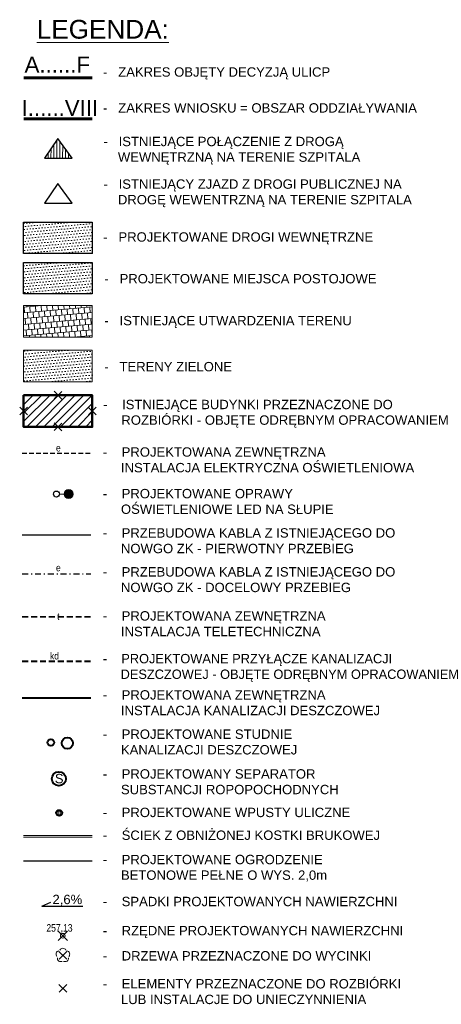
# Model space of a CAD drawing. Header units: metres. Extents: x 6555752 to 6555958, y 5574101 to 5574206.
# Tile 7 of 7: x 6555912 to 6555958, y 5574101 to 5574206. Entities that reach past the tile are written whole.
import ezdxf
from ezdxf.enums import TextEntityAlignment as Align

# ---------------------------------------------------------------- set-up
doc = ezdxf.new("R2010")
doc.units = ezdxf.units.M
doc.header["$PDMODE"] = 35
doc.header["$PDSIZE"] = 0.5
for name, pattern in [('DASHDOT', [25.4, 12.7, -6.35, 0, -6.35]), ('Dashed', [0.75, 0.5, -0.25]), ('HIDDEN', [9.525, 6.35, -3.175])]:
    doc.linetypes.add(name, pattern=pattern)
for name, color, linetype, lineweight in [('!EE_KABEL_OSW', 1, 'Continuous', 30), ('-- wymiary', 250, 'Continuous', 18), ('__kd', 94, 'Continuous', 40), ('__likwidacje', 1, 'Continuous', 30), ('__MGB_JT_odległości', 6, 'Continuous', 90), ('__ogrodzenie', 7, 'FENCELINE1', 30), ('__opisy', 7, 'Continuous', 0), ('__rzędne', 4, 'Continuous', 15), ('__spadki', 7, 'Continuous', 30), ('__szraf kostka', 251, 'Continuous', 20), ('__szraf zieleń', 3, 'Continuous', 20), ('__wpusty', 5, 'Continuous', 5), ('__ściek', 5, 'Continuous', 5), ('I-ee-sieci', 1, 'Dashed', 30), ('I-ee-teletechnika', 30, 'Continuous', 35), ('OBOP', 7, 'Continuous', 13), ('OPISY_KAMA', 7, 'Continuous', 0)]:
    doc.layers.add(name, color=color, linetype=linetype, lineweight=lineweight)
for name, color, linetype in [('312-budynek ewidencyjny', 251, 'Continuous'), ('__miejsca postojowe', 7, 'Continuous'), ('I-ee-likwidacja', 7, 'XLINE'), ('przewód kanalizacyjny-Atr1', 7, 'Continuous')]:
    doc.layers.add(name, color=color, linetype=linetype)
doc.layers.add('__zakres inw.', color=7, linetype='Continuous', lineweight=0, true_color=0xf62c8b)
doc.layers.get('__MGB_JT_odległości').off()
doc.styles.add('arial narrow', font='ARIALN.TTF', dxfattribs={"height": 0.8})
doc.styles.add('PIOTR', font='romans.shx', dxfattribs={"width": 0.7})
doc.styles.get("Standard").update_dxf_attribs({"font": 'arial.ttf'})
doc.styles.add('SUPX', font='txt', dxfattribs={"width": 0.9, "height": 0.75})
doc.linetypes.add('FENCELINE1', pattern='A,6.35,-2.54,[133,ltypeshp.shx,S=2.54,R=0,X=-2.54,Y=0],-2.54,25.4', length=36.83)
doc.linetypes.add('XLINE', pattern='A,4,["X",Standard,S=3,R=0,X=-3,Y=-1.5],-2', length=6)

# ---------------------------------------------------------------- blocks, each defined once
blk = doc.blocks.new('wjazd')
at = {"layer": 'OPISY_KAMA', "lineweight": 5, "ltscale": 4}
h = blk.add_hatch(dxfattribs=at)
h.set_pattern_fill('LINE', color=6, scale=0.1, angle=90)
h.set_pattern_definition([(90, (-6554059.89814, -5572993.2684), (-0.3175, 2e-17), [])])
h.paths.add_polyline_path([(1656.29, 1286.9), (1654.73, 1289), (1653.3, 1286.9)])
at = {"layer": 'OPISY_KAMA', "color": 6, "lineweight": 30, "ltscale": 4}
for p, q in [((1654.73, 1289), (1653.3, 1286.9)), ((1656.29, 1286.9), (1654.73, 1289)), ((1653.3, 1286.9), (1656.29, 1286.9))]:
    blk.add_line(p, q, dxfattribs=at)
blk = doc.blocks.new('*U468')
at = {"linetype": 'Continuous', "lineweight": 15}
h = blk.add_hatch(color=0, dxfattribs=at)
h.dxf.hatch_style = 1
edge = h.paths.add_edge_path()
edge.add_arc((1307, 0), 481, 0, 360)
at = {"color": 0, "linetype": 'Continuous', "lineweight": 15}
blk.add_line((826, 0), (322, 0), dxfattribs=at)
blk.add_circle((1307, 0), 481, dxfattribs=at)
at = {"color": 0, "linetype": 'Continuous', "lineweight": 25}
blk.add_ellipse((0, 0), major_axis=(322, 1), ratio=1, start_param=3.1415432, end_param=9.4247285, dxfattribs=at)
blk = doc.blocks.new('wpust')
at = {"layer": '__wpusty'}
for p, q in [((6549616.48, 5571710.12), (6549616.12, 5571709.95)), ((6549616.56, 5571709.94), (6549616.2, 5571709.77))]:
    blk.add_line(p, q, dxfattribs=at)
blk.add_lwpolyline([(6549616.29, 5571709.59), (6549616.03, 5571710.13), (6549616.39, 5571710.3), (6549616.65, 5571709.76)], close=True, dxfattribs=at)
blk = doc.blocks.new('OBOP02_01')
at = {"layer": 'OBOP', "color": 0, "lineweight": 18}
blk.add_circle((0, 0), 0.1, dxfattribs=at)
for centre, start, end in [((-0.71, 0.23), 102.1471, 221.8529), ((0, 0.75), 30.1471, 149.8529), ((0.71, 0.23), 318.1471, 77.8529), ((-0.44, -0.61), 174.1471, 293.8529), ((0.44, -0.61), 246.1471, 5.8529)]:
    blk.add_arc(centre, 0.75, start, end, dxfattribs=at)

msp = doc.modelspace()

# ---------------------------------------------------------------- hatches: boundary and pattern name
at = {"layer": '-- wymiary'}
h = msp.add_hatch(dxfattribs=at)
h.set_pattern_fill('ANSI31', color=1, scale=0.2)
h.set_pattern_definition([(45, (202.6953, -116.49303), (-0.449012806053, 0.449012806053), [])])
h.paths.add_polyline_path([(6555912.887, 5574162.517), (6555916.557, 5574162.517), (6555920.228, 5574162.517), (6555920.228, 5574164.204), (6555920.228, 5574165.882), (6555916.557, 5574165.892), (6555912.887, 5574165.882), (6555912.887, 5574164.204)])
at = {"layer": '__szraf kostka'}
h = msp.add_hatch(dxfattribs=at)
h.set_pattern_fill('DOTS', color=256, scale=0.2, angle=4.92804)
h.set_pattern_definition([(4.92804, (6556078.46502, 5574211.88273), (0.1308885, 0.32996366), [0, -0.3175])])
h.paths.add_polyline_path([(6555912.887, 5574181.016), (6555920.228, 5574181.016), (6555920.228, 5574184.392), (6555912.887, 5574184.392)])
at = {"layer": '__szraf kostka', "true_color": 0xff8080}
h = msp.add_hatch(dxfattribs=at)
h.set_pattern_fill('DOTS', color=11, scale=0.2, angle=4.928)
h.set_pattern_definition([(4.928, (6556078.46502, 5574220.43474), (0.1308887, 0.3299636), [0, -0.3175])])
h.paths.add_polyline_path([(6555912.887, 5574176.702), (6555920.228, 5574176.702), (6555920.228, 5574180.078), (6555912.887, 5574180.078)])
at = {"layer": '__szraf kostka'}
h = msp.add_hatch(dxfattribs=at)
h.set_pattern_fill('AR-B88', color=256, scale=0.003, angle=5)
h.set_pattern_definition([(5, (6555875.7697, 5574285.25194), (-0.05313, 0.6072803), []), (95, (6555875.7697, 5574285.25194), (-0.3567703, 0.5807152), [0.6096, -0.6096])])
h.paths.add_polyline_path([(6555912.887, 5574172.087), (6555920.228, 5574172.087), (6555920.228, 5574175.463), (6555912.887, 5574175.463)])
at = {"layer": '__szraf zieleń'}
h = msp.add_hatch(dxfattribs=at)
h.set_pattern_fill('DOTS', color=256, scale=0.2, angle=4.92804)
h.set_pattern_definition([(4.92804, (6556078.46502, 5574206.54193), (0.1308885, 0.32996366), [0, -0.3175])])
h.paths.add_polyline_path([(6555912.887, 5574167.31), (6555920.228, 5574167.31), (6555920.228, 5574170.686), (6555912.887, 5574170.686)])

# ---------------------------------------------------------------- linework, layer by layer
at = {"layer": '-- wymiary', "color": 1, "linetype": 'ByBlock', "lineweight": 18}
for p, q in [((6555916.982, 5574165.476), (6555916.133, 5574166.309)), ((6555916.135, 5574165.489), (6555916.979, 5574166.296)), ((6555913.311, 5574163.778), (6555912.462, 5574164.61)), ((6555912.464, 5574163.79), (6555913.309, 5574164.598)), ((6555920.653, 5574163.788), (6555919.803, 5574164.621)), ((6555919.806, 5574163.801), (6555920.65, 5574164.608)), ((6555916.982, 5574162.1), (6555916.133, 5574162.933)), ((6555916.135, 5574162.113), (6555916.979, 5574162.92))]:
    msp.add_line(p, q, dxfattribs=at)
at = {"layer": '312-budynek ewidencyjny', "linetype": 'Continuous', "lineweight": 50, "flags": 128}
msp.add_lwpolyline([(6555912.887, 5574165.882), (6555920.228, 5574165.882), (6555920.228, 5574162.506), (6555912.887, 5574162.506)], close=True, dxfattribs=at)
at = {"layer": '__kd', "linetype": 'HIDDEN', "ltscale": 0.1}
msp.add_lwpolyline([(6555912.735, 5574137.496), (6555920.076, 5574137.496)], dxfattribs=at)
at = {"layer": '__kd'}
msp.add_lwpolyline([(6555912.735, 5574133.56), (6555920.076, 5574133.56)], dxfattribs=at)
for centre, radius in [((6555915.785, 5574128.804), 0.35), ((6555917.56, 5574128.723), 0.6), ((6555916.658, 5574124.918), 0.75), ((6555916.691, 5574121.27), 0.31)]:
    msp.add_circle(centre, radius, dxfattribs=at)
at = {"layer": '__likwidacje', "color": 1}
for p, q in [((6555917.52, 5574105.657, 257.441), (6555916.651, 5574106.469, 257.441)), ((6555916.673, 5574105.649, 257.441), (6555917.498, 5574106.477, 257.441)), ((6555917.52, 5574102.12, 257.441), (6555916.651, 5574102.931, 257.441)), ((6555916.673, 5574102.112, 257.441), (6555917.498, 5574102.939, 257.441))]:
    msp.add_line(p, q, dxfattribs=at)
at = {"layer": '__miejsca postojowe', "flags": 128}
for points in [[(6555912.887, 5574184.392), (6555920.228, 5574184.392), (6555920.228, 5574181.016), (6555912.887, 5574181.016)], [(6555912.887, 5574180.078), (6555920.228, 5574180.078), (6555920.228, 5574176.702), (6555912.887, 5574176.702)]]:
    msp.add_lwpolyline(points, close=True, dxfattribs=at)
at = {"layer": '__ogrodzenie', "ltscale": 0.07}
msp.add_lwpolyline([(6555912.887, 5574116.172), (6555920.228, 5574116.172)], dxfattribs=at)
at = {"layer": '__opisy', "lineweight": 15, "ltscale": 10}
for points in [[(6555912.887, 5574184.392), (6555920.228, 5574184.392), (6555920.228, 5574181.016), (6555912.887, 5574181.016)], [(6555912.887, 5574180.078), (6555920.228, 5574180.078), (6555920.228, 5574176.702), (6555912.887, 5574176.702)], [(6555912.887, 5574175.463), (6555920.228, 5574175.463), (6555920.228, 5574172.087), (6555912.887, 5574172.087)]]:
    msp.add_lwpolyline(points, close=True, dxfattribs=at)
at = {"layer": '__rzędne'}
msp.add_point((6555917.074, 5574108.148), dxfattribs=at)
at = {"layer": '__spadki'}
msp.add_line((6555914.838, 5574111.328), (6555915.791, 5574111.742), dxfattribs=at)
msp.add_lwpolyline([(6555914.838, 5574111.328), (6555919.219, 5574111.328)], dxfattribs=at)
at = {"layer": '__szraf kostka', "flags": 128}
msp.add_lwpolyline([(6555912.887, 5574175.463), (6555920.228, 5574175.463), (6555920.228, 5574172.087), (6555912.887, 5574172.087)], close=True, dxfattribs=at)
at = {"layer": '__szraf zieleń'}
msp.add_lwpolyline([(6555912.887, 5574170.686), (6555920.228, 5574170.686), (6555920.228, 5574167.31), (6555912.887, 5574167.31)], close=True, dxfattribs=at)
at = {"layer": '__szraf zieleń', "flags": 128}
msp.add_lwpolyline([(6555912.887, 5574170.686), (6555920.228, 5574170.686), (6555920.228, 5574167.31), (6555912.887, 5574167.31)], close=True, dxfattribs=at)
at = {"layer": '__zakres inw.', "linetype": 'HIDDEN', "ltscale": 0.3, "const_width": 0.3}
msp.add_lwpolyline([(6555912.887, 5574199.799), (6555920.228, 5574199.799)], dxfattribs=at)
at = {"layer": '__zakres inw.', "color": 30, "linetype": 'HIDDEN', "ltscale": 0.3, "const_width": 0.3}
msp.add_lwpolyline([(6555912.887, 5574195.407), (6555920.228, 5574195.407)], dxfattribs=at)
at = {"layer": '__ściek'}
for p, q in [((6555912.887, 5574118.866), (6555920.228, 5574118.866)), ((6555912.887, 5574118.666), (6555920.228, 5574118.666))]:
    msp.add_line(p, q, dxfattribs=at)
at = {"layer": 'I-ee-likwidacja', "color": 1, "ltscale": 0.1}
msp.add_lwpolyline([(6555912.735, 5574150.986), (6555920.076, 5574150.986)], dxfattribs=at)
at = {"layer": 'I-ee-sieci'}
msp.add_lwpolyline([(6555912.735, 5574159.717), (6555920.076, 5574159.717)], dxfattribs=at)
at = {"layer": 'I-ee-sieci', "linetype": 'DASHDOT', "ltscale": 0.05}
msp.add_lwpolyline([(6555912.735, 5574146.821), (6555920.076, 5574146.821)], dxfattribs=at)
at = {"layer": 'I-ee-teletechnika', "linetype": 'HIDDEN', "ltscale": 0.1}
msp.add_lwpolyline([(6555912.735, 5574142.213), (6555920.076, 5574142.213)], dxfattribs=at)
at = {"layer": 'OPISY_KAMA', "color": 6, "lineweight": 30, "ltscale": 4}
for p, q in [((6555916.532, 5574188.513), (6555915.103, 5574186.41)), ((6555918.093, 5574186.41), (6555916.532, 5574188.513)), ((6555915.103, 5574186.41), (6555918.093, 5574186.41))]:
    msp.add_line(p, q, dxfattribs=at)

# ---------------------------------------------------------------- block references
at = {"layer": '!EE_KABEL_OSW', "xscale": 0.001, "yscale": 0.001, "zscale": 0.001}
msp.add_blockref('*U468', (6555916.396, 5574155.334), dxfattribs=at)
at = {"layer": '__MGB_JT_odległości'}
msp.add_blockref('wjazd', (6554261.8, 5572904.318), dxfattribs=at)
at = {"layer": '__wpusty', "rotation": 244.9464372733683}
msp.add_blockref('wpust', (4281971.551, 13866925.346), dxfattribs=at)
at = {"layer": 'OBOP', "color": 96, "lineweight": 18, "true_color": 0x008000, "xscale": 0.5, "yscale": 0.5, "zscale": 0.5}
msp.add_blockref('OBOP02_01', (6555917.085, 5574106.063, 257.441), dxfattribs=at)

# ---------------------------------------------------------------- texts
at = {"layer": '__kd', "lineweight": 5, "style": 'SUPX', "width": 0.9}
msp.add_text('kd', height=0.75, rotation=0.13601, dxfattribs=at).set_placement((6555916.182, 5574138.039), align=Align.MIDDLE_CENTER)
at = {"layer": '__kd', "color": 0, "lineweight": 5, "insert": (6555916.236, 5574125.454), "char_height": 1, "width": 0.93179, "attachment_point": 1, "rotation": 358.55508}
msp.add_mtext('S', dxfattribs=at)
at = {"layer": '__opisy', "color": 0, "lineweight": 15, "ltscale": 10, "attachment_point": 4, "style": 'PIOTR'}
for s, insert, char_height, width in [('{\\L\\W1;\\fArial|b0|i0|c0|p34;LEGENDA:}', (6555914.287, 5574204.966), 2, 14.1296), ('{\\W1;\\fArial|b0|i0|c238|p34;-   \\C256;ZAKRES OBJĘTY DECYZJĄ ULICP}', (6555921.373, 5574200.264), 1, 24.49314), ('{\\W1;\\fArial|b0|i0|c238|p34;-   \\C256;ZAKRES WNIOSKU = OBSZAR ODDZIAŁYWANIA}', (6555921.373, 5574196.572), 1, 33.74566), ('{\\W1;\\fArial|b0|i0|c238|p34;-   PROJEKTOWANE DROGI WEWNĘTRZNE}', (6555921.396, 5574182.642), 1, 29.57881), ('{\\W1;\\fArial|b0|i0|c238|p34;-   PROJEKTOWANE MIEJSCA POSTOJOWE}', (6555921.518, 5574178.327), 1, 30.20303), ('{\\W1;\\fArial|b0|i0|c238|p34;-   ISTNIEJĄCE UTWARDZENIA TERENU}', (6555921.518, 5574173.713), 1, 30.20303), ('{\\W1;\\fArial|b0|i0|c238|p34;-   TERENY ZIELONE}', (6555921.507, 5574168.936), 1, 14.60323), ('{\\W1;\\fArial|b0|i0|c238|p34;-    ISTNIEJĄCE BUDYNKI PRZEZNACZONE DO \\P     ROZBIÓRKI - OBJĘTE ODRĘBNYM OPRACOWANIEM}', (6555921.396, 5574163.915), 1, 37.69436), ('\\A1;{\\W1;\\fArial|b0|i0|c238|p34;-   \\C256; PROJEKTOWANA\\C0; ZEWNĘTRZNA \\P     INSTALACJA ELEKTRYCZNA OŚWIETLENIOWA}', (6555921.352, 5574158.983), 1, 34.10533), ('\\A1;{\\W1;\\fArial|b0|i0|c238|p34;-   \\C256; PROJEKTOWANE OPRAWY \\P     OŚWIETLENIOWE LED NA SŁUPIE }', (6555921.352, 5574154.541), 1, 25.60865), ('\\A1;{\\W1;\\fArial|b0|i0|c238|p34;-   \\C256; PRZEBUDOWA KABLA Z ISTNIEJĄCEGO DO     \\P     NOWGO ZK - PIERWOTNY PRZEBIEG}', (6555921.352, 5574150.343), 1, 34.10533), ('\\A1;{\\W1;\\fArial|b0|i0|c238|p34;-   \\C256; PRZEBUDOWA KABLA Z ISTNIEJĄCEGO DO     \\P     NOWGO ZK - DOCELOWY PRZEBIEG}', (6555921.352, 5574146.184), 1, 34.10533), ('\\A1;{\\W1;\\fArial|b0|i0|c238|p34;-   \\C256; PROJEKTOWANA\\C0; ZEWNĘTRZNA \\P     INSTALACJA TELETECHNICZNA}', (6555921.352, 5574141.479), 1, 34.10533), ('\\A1;{\\W1;\\fArial|b0|i0|c238|p34;-   \\C256; PROJEKTOWANE PRZYŁĄCZE\\C0; KANALIZACJI \\P     DESZCZOWEJ - OBJĘTE ODRĘBNYM OPRACOWANIEM}', (6555921.352, 5574136.77), 1, 39.83582), ('\\A1;{\\W1;\\fArial|b0|i0|c238|p34;-   \\C256; PROJEKTOWANA\\C0; ZEWNĘTRZNA \\P     INSTALACJA KANALIZACJI DESZCZOWEJ}', (6555921.352, 5574133.04), 1, 32.09513), ('\\A1;{\\W1;\\fArial|b0|i0|c238|p34;-   \\C256; PROJEKTOWANE\\C0; STUDNIE \\P     KANALIZACJI DESZCZOWEJ}', (6555921.352, 5574128.845), 1, 20.72056), ('\\A1;{\\W1;\\fArial|b0|i0|c238|p34;-   \\C256; PROJEKTOWANY\\C0; SEPARATOR\\P     SUBSTANCJI ROPOPOCHODNYCH}', (6555921.352, 5574124.598), 1, 25.89514), ('\\A1;{\\W1;\\fArial|b0|i0|c238|p34;-   \\C256; PROJEKTOWANE\\C0; OGRODZENIE \\P     BETONOWE PEŁNE O WYS. 2,0m}', (6555921.352, 5574115.369), 1, 24.13045), ('\\A1;{\\W1;\\fArial|b0|i0|c238|p34;-   \\C256; SPADKI PROJEKTOWANYCH NAWIERZCHNI}', (6555921.352, 5574111.804), 1, 33.03697), ('\\A1;{\\W1;\\fArial|b0|i0|c238|p34;-   \\C256; DRZEWA PRZEZNACZONE DO WYCINKI}', (6555921.352, 5574106.002), 1, 29.4145), ('\\A1;{\\W1;\\fArial|b0|i0|c238|p34;-   \\C256; ELEMENTY PRZEZNACZONE DO ROZBIÓRKI \\P     LUB INSTALACJE DO UNIECZYNNIENIA}', (6555921.352, 5574102.181), 1, 32.58416)]:
    msp.add_mtext(s, dxfattribs=dict(at, insert=insert, char_height=char_height, width=width))
at = {"layer": '__opisy', "lineweight": 15, "ltscale": 10, "char_height": 1, "attachment_point": 4, "style": 'PIOTR'}
for s, insert, width in [('{\\W1;\\fArial|b0|i0|c238|p34;-   ISTNIEJĄCE POŁĄCZENIE Z DROGĄ \\P    WEWNĘTRZNĄ NA TERENIE SZPITALA}', (6555921.416, 5574192.008), 28.31158), ('{\\W1;\\fArial|b0|i0|c238|p34;-   ISTNIEJĄCY ZJAZD Z DROGI PUBLICZNEJ NA  \\P    DROGĘ WEWENTRZNĄ NA TERENIE SZPITALA}', (6555921.416, 5574187.458), 33.97169)]:
    msp.add_mtext(s, dxfattribs=dict(at, insert=insert, width=width))
at = {"layer": '__opisy', "color": 0, "lineweight": 15, "ltscale": 10, "char_height": 1, "attachment_point": 4, "style": 'PIOTR'}
for s, insert in [('\\A1;{\\W1;\\fArial|b0|i0|c238|p34;-   \\C256; PROJEKTOWANE\\C0; WPUSTY ULICZNE}', (6555921.352, 5574121.32)), ('\\A1;{\\W1;\\fArial|b0|i0|c238|p34;-   \\C256; ŚCIEK Z OBNIŻONEJ KOSTKI BRUKOWEJ}', (6555921.352, 5574118.886)), ('\\A1;{\\W1;\\fArial|b0|i0|c238|p34;-   \\C256; RZĘDNE PROJEKTOWANYCH NAWIERZCHNI}', (6555921.352, 5574108.549))]:
    msp.add_mtext(s, dxfattribs=dict(at, insert=insert))
at = {"layer": '__rzędne', "insert": (6555915.317, 5574109.393), "char_height": 0.8, "width": 2.70985, "attachment_point": 1, "style": 'arial narrow'}
msp.add_mtext('257,13', dxfattribs=at)
at = {"layer": '__spadki', "insert": (6555915.969, 5574112.53), "char_height": 1, "width": 2.0191, "attachment_point": 1, "rotation": 360}
msp.add_mtext('2,6%', dxfattribs=at)
at = {"layer": '__zakres inw.', "ltscale": 8, "insert": (6555912.988, 5574202.06), "char_height": 1.7, "width": 7.57804, "attachment_point": 1}
msp.add_mtext('A......F', dxfattribs=at)
at = {"layer": '__zakres inw.', "color": 30, "linetype": 'HIDDEN', "ltscale": 0.3, "insert": (6555912.672, 5574197.428), "char_height": 1.7, "width": 0.65982, "attachment_point": 1}
msp.add_mtext('I......VIII', dxfattribs=at)
at = {"layer": 'I-ee-teletechnika', "lineweight": 5, "ltscale": 0.1, "style": 'SUPX', "width": 0.9}
msp.add_text('t', height=0.75, rotation=0.09535, dxfattribs=at).set_placement((6555916.597, 5574142.248), align=Align.MIDDLE_CENTER)
at = {"layer": 'przewód kanalizacyjny-Atr1', "color": 1, "style": 'SUPX', "width": 0.9}
for p in [(6555916.597, 5574160.254), (6555916.597, 5574147.459)]:
    msp.add_text('e', height=0.75, rotation=0.09535, dxfattribs=at).set_placement(p, align=Align.MIDDLE_CENTER)

doc.saveas('drawing.dxf')
